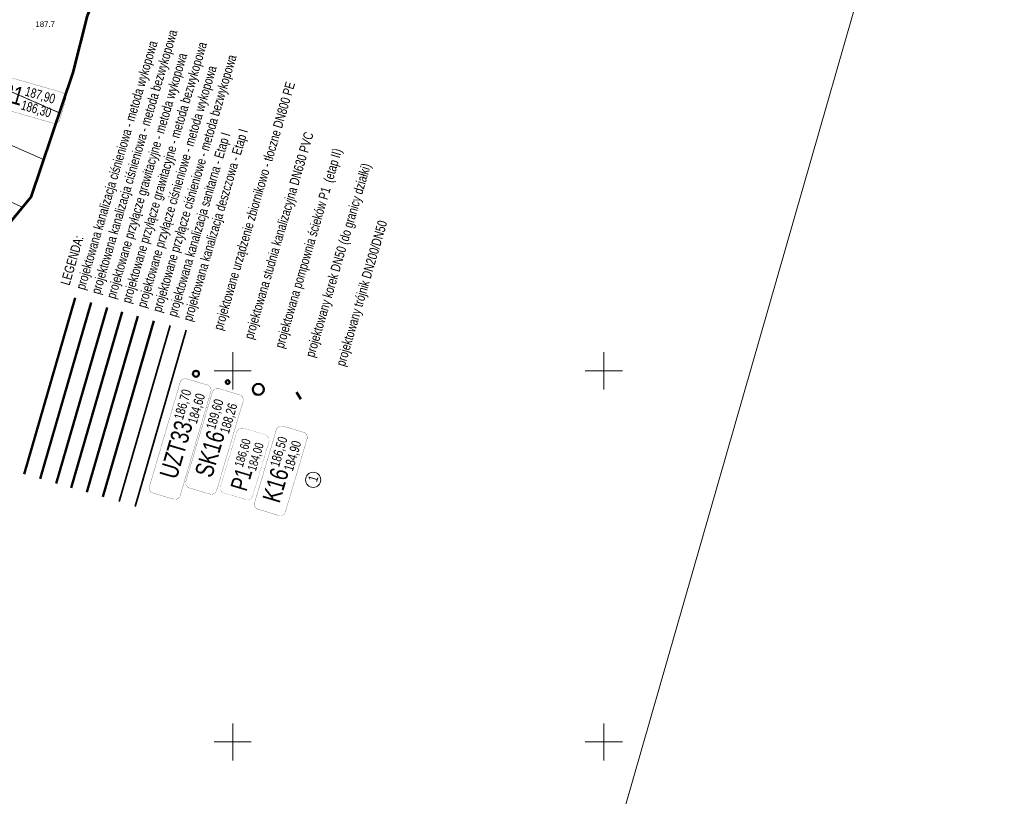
# Model space of a CAD drawing. Header units: metres. Extents: x 7482748 to 7484637, y 5684406 to 5687014.
# Tile 51 of 180: x 7483221 to 7483354, y 5685343 to 5685447. Entities that reach past the tile are written whole.
import ezdxf
from ezdxf.lldxf.tags import DXFTag

# ---------------------------------------------------------------- set-up
doc = ezdxf.new("R2010")
doc.units = ezdxf.units.M
doc.header["$MEASUREMENT"] = 0
for name, pattern in [('1', [1.5, 1, -0.5]), ('l217_500', [2, 1.5, -0.5]), ('l218_500', [1, 0.5, -0.5])]:
    doc.linetypes.add(name, pattern=pattern)
for name, color, linetype, lineweight in [('.domiar', 250, 'Continuous', 9), ('.k deszczowa', 200, 'Continuous', 50), ('.ks gawitacja', 34, 'Continuous', 50), ('.ks tłoczny', 104, 'Continuous', 50), ('_Dzialki', 7, 'Continuous', 0), ('_Kontury', 7, 'Continuous', 0), ('_Podzial_sekcyjny_krzyze', 7, '1', 13), ('_Uzytki', 7, 'Continuous', 0), ('_Zakres2', 7, 'Continuous', 0), ('RTPW01_P', 7, 'Continuous', 0)]:
    doc.layers.add(name, color=color, linetype=linetype, lineweight=lineweight)
doc.layers.add('.przyłącza', color=32, linetype='Continuous', lineweight=50, true_color=0xbd5e00)
doc.layers.add('_ramki_nieplotowane', color=7, linetype='Continuous', lineweight=0, plot=False)
doc.layers.add('IS_Węzeł_sieci_kanalizacyjnej_-_opisy', color=7, linetype='Continuous')
doc.layers.add('RTPW01_G', color=7, linetype='Continuous', lineweight=13, transparency=0.25)
doc.styles.get("Standard").update_dxf_attribs({"font": 'simplex.shx', "width": 0.75})
doc.styles.add('Style-Arial', font='arial.ttf')
tags = doc.linetypes.add('SOLID', pattern=[10, 10, 0]).pattern_tags.tags
tags[6:7] = [DXFTag(74, 4), DXFTag(75, 0), DXFTag(340, '0'), DXFTag(46, 0.0), DXFTag(50, 0.0), DXFTag(44, 0.0), DXFTag(45, 0.0)]
tags[4:5] = [DXFTag(74, 4), DXFTag(75, 0), DXFTag(340, '0'), DXFTag(46, 0.0), DXFTag(50, 0.0), DXFTag(44, 0.0), DXFTag(45, 0.0)]

# ---------------------------------------------------------------- blocks, each defined once
blk = doc.blocks.new('RTPW01')
at = {"layer": 'RTPW01_P', "linetype": 'Continuous', "lineweight": 0}
h = blk.add_hatch(color=256, dxfattribs=at)
edge = h.paths.add_edge_path()
edge.add_arc((0, 0), 0.045, 0, 360)

msp = doc.modelspace()

# ---------------------------------------------------------------- linework, layer by layer
at = {"layer": '.domiar', "linetype": 'Continuous'}
msp.add_circle((7483260.8364, 5685385.30476), 1.02127, dxfattribs=at)
at = {"layer": '.k deszczowa', "linetype": 'Continuous', "lineweight": 35}
msp.add_lwpolyline([(7483236.86095, 5685381.74132), (7483243.73226, 5685405.4699)], dxfattribs=at)
at = {"layer": '.ks gawitacja', "linetype": 'Continuous'}
msp.add_ellipse((7483253.45602, 5685397.4961), major_axis=(-0.00472, 0.74999), ratio=1, dxfattribs=at)
at = {"layer": '.ks tłoczny', "linetype": 'Continuous'}
for points in [[(7483221.88599, 5685386.07776), (7483228.7573, 5685409.80634)], [(7483230.34353, 5685383.62863), (7483237.21483, 5685407.35721)], [(7483258.59447, 5685397.13731), (7483259.18881, 5685396.19155)]]:
    msp.add_lwpolyline(points, dxfattribs=at)
at = {"layer": '.ks tłoczny', "color": 111, "linetype": 'Continuous', "true_color": 0x70ffb8}
for points in [[(7483224.05873, 5685385.44858), (7483230.93003, 5685409.17716)], [(7483232.51626, 5685382.99946), (7483239.38757, 5685406.72803)]]:
    msp.add_lwpolyline(points, dxfattribs=at)
at = {"layer": '.ks tłoczny', "linetype": 'Continuous', "lineweight": 35}
msp.add_lwpolyline([(7483234.68861, 5685382.37039), (7483241.55991, 5685406.09897)], dxfattribs=at)
at = {"layer": '.ks tłoczny', "linetype": 'Continuous'}
msp.add_circle((7483245.0464, 5685399.60324), 0.4, dxfattribs=at)
at = {"layer": '.przyłącza', "linetype": 'Continuous'}
msp.add_lwpolyline([(7483226.23146, 5685384.8194), (7483233.10277, 5685408.54798)], dxfattribs=at)
at = {"layer": '.przyłącza', "color": 9, "linetype": 'Continuous', "true_color": 0xd19cc7}
msp.add_lwpolyline([(7483228.24873, 5685384.23525), (7483235.12003, 5685407.96382)], dxfattribs=at)
at = {"layer": '.przyłącza', "linetype": 'Continuous'}
msp.add_circle((7483249.32004, 5685398.48033), 0.25, dxfattribs=at)
at = {"layer": '_Dzialki', "color": 96, "linetype": 'Continuous', "true_color": 0x008000, "flags": 128}
for points in [[(7483226.61, 5685434.76), (7483199.36, 5685446.74)], [(7483224.49, 5685428.47), (7483196.76, 5685440.68)], [(7483221.69, 5685422.06), (7483193.85, 5685434.32)]]:
    msp.add_lwpolyline(points, dxfattribs=at)
at = {"layer": '_Kontury', "color": 96, "linetype": 'l217_500', "true_color": 0x008000, "flags": 128}
msp.add_lwpolyline([(7483199.36, 5685446.74), (7483226.61, 5685434.76)], dxfattribs=at)
at = {"layer": '_Podzial_sekcyjny_krzyze', "linetype": 'Continuous'}
for p, q in [((7483250, 5685397.5), (7483250, 5685402.5)), ((7483300, 5685397.5), (7483300, 5685402.5)), ((7483247.5, 5685400), (7483252.5, 5685400)), ((7483297.5, 5685400), (7483302.5, 5685400)), ((7483250, 5685347.5), (7483250, 5685352.5)), ((7483300, 5685347.5), (7483300, 5685352.5)), ((7483247.5, 5685350), (7483252.5, 5685350)), ((7483297.5, 5685350), (7483302.5, 5685350))]:
    msp.add_line(p, q, dxfattribs=at)
at = {"layer": '_ramki_nieplotowane', "color": 3, "linetype": 'Continuous', "lineweight": 0, "flags": 128}
msp.add_lwpolyline([(7482977.55, 5685284.54), (7483263.01, 5685202.51), (7483379.14, 5685606.66), (7483093.69, 5685688.69), (7482977.55, 5685284.54)], close=True, dxfattribs=at)
at = {"layer": '_Uzytki', "color": 96, "linetype": 'l218_500', "true_color": 0x008000, "flags": 128}
msp.add_lwpolyline([(7483226.61, 5685434.76), (7483199.36, 5685446.74)], dxfattribs=at)
at = {"layer": '_Zakres2', "color": 250, "linetype": 'Continuous', "lineweight": 53, "flags": 128}
msp.add_lwpolyline([(7483210.84, 5685559.35), (7483267.68, 5685584.46), (7483310.43, 5685595.56), (7483318.9, 5685597.32), (7483326.61, 5685596.78), (7483333.93, 5685594.29), (7483340.37, 5685590.01), (7483345.5, 5685584.22), (7483348.98, 5685577.32), (7483350.58, 5685569.76), (7483350.2, 5685562.04), (7483347.86, 5685554.67), (7483343.72, 5685548.15), (7483338.04, 5685542.9), (7483331.21, 5685539.28), (7483247.34, 5685507.83), (7483247.25, 5685502.12), (7483245.26, 5685483.27), (7483230.39, 5685447.8), (7483228.44, 5685440.18), (7483222.78, 5685423.38), (7483207.76, 5685405.15)], dxfattribs=at)
at = {"layer": 'IS_Węzeł_sieci_kanalizacyjnej_-_opisy', "color": 18, "linetype": 'SOLID', "ltscale": 0.01, "true_color": 0x000000}
for points, const_width in [([(7483215.06156, 5685436.44368), (7483225.81477, 5685433.34777, 0.414214), (7483226.70586, 5685433.84046), (7483227.50267, 5685436.60804, 0.414214), (7483227.00997, 5685437.49914), (7483216.25677, 5685440.59505, 0.414214), (7483215.36567, 5685440.10236), (7483214.56887, 5685437.33478, 0.414214), (7483215.06156, 5685436.44368)], 0.03), ([(7483242.92471, 5685383.19382), (7483247.05602, 5685397.19711, 0.414214), (7483246.56918, 5685398.09142), (7483243.80689, 5685398.90637, 0.414214), (7483242.91258, 5685398.41953), (7483238.78127, 5685384.41623, 0.414214), (7483239.26811, 5685383.52192), (7483242.0304, 5685382.70698, 0.414214), (7483242.92471, 5685383.19382)], 0.03), ([(7483247.82724, 5685383.87729), (7483251.39929, 5685395.8769, 0.414214), (7483250.91464, 5685396.7724), (7483248.15434, 5685397.59409, 0.414214), (7483247.25885, 5685397.10943), (7483243.6868, 5685385.10981, 0.414214), (7483244.17145, 5685384.21432), (7483246.93174, 5685383.39263, 0.414214), (7483247.82724, 5685383.87729)], 0.03), ([(7483252.68266, 5685383.1629), (7483254.8703, 5685390.44342, 0.414214), (7483254.36646, 5685391.38011), (7483251.48538, 5685392.24582, 0.414214), (7483250.54868, 5685391.74197), (7483248.36104, 5685384.46146, 0.414214), (7483248.86489, 5685383.52476), (7483251.74597, 5685382.65906, 0.414214), (7483252.68266, 5685383.1629)], 0.01875), ([(7483257.09886, 5685380.99585), (7483260.01656, 5685390.82181, 0.414214), (7483259.53129, 5685391.71697), (7483256.77044, 5685392.53677, 0.414214), (7483255.87527, 5685392.05151), (7483252.95758, 5685382.22555, 0.414214), (7483253.44284, 5685381.33038), (7483256.2037, 5685380.51058, 0.414214), (7483257.09886, 5685380.99585)], 0.03)]:
    msp.add_lwpolyline(points, format="xyb", dxfattribs=dict(at, const_width=const_width))

# ---------------------------------------------------------------- block references
at = {"layer": 'RTPW01_P', "linetype": 'Continuous', "lineweight": 0}
msp.add_blockref('RTPW01', (7483223.12, 5685446.03), dxfattribs=at)

# ---------------------------------------------------------------- texts
at = {"layer": 'IS_Węzeł_sieci_kanalizacyjnej_-_opisy', "color": 18, "linetype": 'SOLID', "ltscale": 0.01, "true_color": 0x000000}
for s, insert, char_height, attachment_point, rotation in [('{\\fArial|b0|i0|c238|p34;LEGENDA:\\Pprojektowana kanalizacja ciśnieniowa - metoda wykopowa\\Pprojektowana kanalizacja ciśnieniowa - metoda bezwykopowa\\Pprojektowane przyłącze grawitacyjne - metoda wykopowa\\Pprojektowane przyłącze grawitacyjne - metoda bezwykopowa\\Pprojektowane przyłącze ciśnieniowe - metoda wykopowa\\Pprojektowane przyłącze ciśnieniowe - metoda bezwykopowa\\Pprojektowana kanalizacja sanitarna - Etap I\\Pprojektowana kanalizacja deszczowa - Etap I\\P\\Pprojektowane urządzenie zbiornikowo - tłoczne DN800 PE\\P\\Pprojektowana studnia kanalizacyjna DN630 PVC\\P\\Pprojektowana pompownia ścieków P1  (etap II)\\P\\Pprojektowany korek DN50 (do granicy działki)\\P\\Pprojektowany trójnik DN200/DN50}', (7483265.4756, 5685400.39731), 1.2888, 7, 73.6054133), ('\\fArial|b0|i0;W21', (7483221.39056, 5685435.6917), 2.448, 9, 343.9385491), ('\\fArial|b0|i0;187,90', (7483221.83393, 5685436.87023), 1.2888, 7, 343.9385491), ('\\fArial|b0|i0;186,30', (7483221.72039, 5685436.47585), 1.2888, 1, 343.9385491), ('\\fArial|b0|i0;186,70', (7483243.50751, 5685393.23947), 1.2888, 7, 73.5626813), ('\\fArial|b0|i0;184,60', (7483243.90114, 5685393.12334), 1.2888, 1, 73.5626813), ('\\fArial|b0|i0;189,60', (7483247.84113, 5685391.92794), 1.2888, 7, 73.4227679), ('\\fArial|b0|i0;188,26', (7483248.23447, 5685391.81085), 1.2888, 1, 73.4227679), ('\\fArial|b0|i0;UZT33', (7483244.68312, 5685392.78838), 2.448, 9, 73.5626813), ('\\fArial|b0|i0;SK16', (7483249.01563, 5685391.47398), 2.448, 9, 73.4227679), ('{\\fArial|b0|i0|c238|p34;186,60}', (7483251.56279, 5685386.86467), 1.206, 7, 73.2756042), ('\\fArial|b0|i0;186,50', (7483256.46109, 5685386.87042), 1.2888, 7, 73.4618951), ('{\\fArial|b0|i0|c238|p34;184,90}', (7483256.85451, 5685386.75359), 1.2888, 1, 73.4618951), ('{\\fArial|b0|i0|c238|p34;184,00}', (7483251.94635, 5685386.74942), 1.206, 1, 73.2756042), ('\\fArial|b0|i0;P1', (7483252.6883, 5685386.46121), 2.295, 9, 73.2756042), ('\\fArial|b0|i0;K16', (7483257.6359, 5685386.41726), 2.448, 9, 73.4618951), ('{\\fArial|b0|i0|c238|p34;1}', (7483260.10463, 5685385.31006), 1.2888, 1, 73.4618951)]:
    msp.add_mtext(s, dxfattribs=dict(at, insert=insert, char_height=char_height, attachment_point=attachment_point, rotation=rotation))
at = {"layer": 'RTPW01_G', "linetype": 'Continuous', "lineweight": 13, "style": 'Style-Arial'}
msp.add_text('187.7', height=0.75, dxfattribs=at).set_placement((7483223.42, 5685446.33))

doc.saveas('drawing.dxf')
